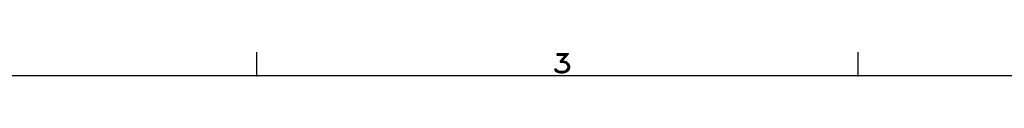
# Model space of a CAD drawing. Extents: x -135 to 10, y 84 to 175.
# Tile 41 of 53: x -51.673 to -22.556, y 173.909 to 174.612. Entities that reach past the tile are written whole.
import ezdxf
from ezdxf.enums import TextEntityAlignment as Align

# ---------------------------------------------------------------- set-up
doc = ezdxf.new("R2010")
doc.units = 0
doc.header["$LTSCALE"] = 1.5
doc.header["$MEASUREMENT"] = 0
doc.layers.add('TTLBOX', color=111, linetype='CONTINUOUS')
doc.styles.add('ROMAND', font='Romand', dxfattribs={"height": 0.1})

# ---------------------------------------------------------------- blocks, each defined once
blk = doc.blocks.new('BORDER')
at = {"layer": 'TTLBOX'}
for p, q in [((-7.7812, 15.75), (-7.7812, 15.875)), ((-5.1875, 15.75), (-5.1875, 15.875)), ((0, 15.75), (-20.75, 15.75))]:
    blk.add_line(p, q, dxfattribs=at)
for p in [(-7.7812, 15.75), (-5.1875, 15.75)]:
    blk.add_point(p, dxfattribs=at)
at = {"layer": 'TTLBOX', "style": 'ROMAND'}
blk.add_text('3', height=0.1, dxfattribs=at).set_placement((-6.4642, 15.7661), align=Align.CENTER)
blk = doc.blocks.new('BBORDER')
at = {"layer": 'TTLBOX', "xscale": 0.7619047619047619, "yscale": 0.625, "zscale": 0.7619047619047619}
blk.add_blockref('BORDER', (0, 0), dxfattribs=at)

msp = doc.modelspace()

# ---------------------------------------------------------------- block references
at = {"layer": 'TTLBOX', "xscale": 9, "yscale": 9, "zscale": 9}
msp.add_blockref('BBORDER', (8.697, 85.315), dxfattribs=at)

doc.saveas('drawing.dxf')
